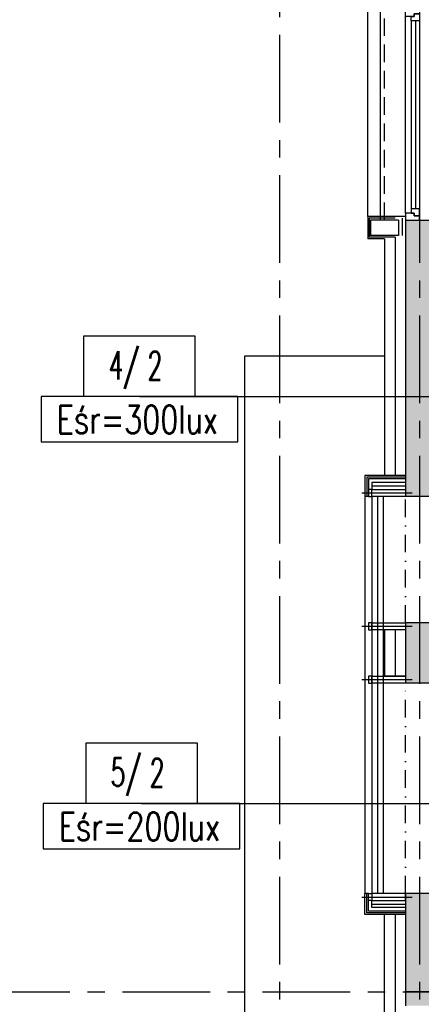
# Model space of a CAD drawing. Extents: x 41755 to 123924, y -112333 to 86187.
# Tile 212 of 256: x 100136 to 100422, y -7670 to -6968. Entities that reach past the tile are written whole.
import ezdxf
from ezdxf.enums import TextEntityAlignment as Align

# ---------------------------------------------------------------- set-up
doc = ezdxf.new("R2010")
doc.units = 0
doc.header["$LTSCALE"] = 50
for name, pattern in [('CENTER', [2, 1.25, -0.25, 0.25, -0.25]), ('CENTER2', [28.575, 19.05, -3.175, 3.175, -3.175]), ('DASHDOT', [1, 0.5, -0.25, 0, -0.25]), ('DASHED2', [0.375, 0.25, -0.125])]:
    doc.linetypes.add(name, pattern=pattern)
doc.layers.get('0').update_dxf_attribs({"color": 101, "linetype": 'CONTINUOUS'})
for name, color, linetype in [('E-90', 6, 'CONTINUOUS'), ('E35', 6, 'CONTINUOUS'), ('Ins-ppoz-opis', 240, 'CONTINUOUS'), ('Okn---okna', 5, 'CONTINUOUS'), ('Opis-pom', 6, 'CONTINUOUS'), ('Opis_pom_ramka', 6, 'CONTINUOUS'), ('Os-osie glowne', 1, 'CENTER'), ('Sc-beton', 7, 'CONTINUOUS'), ('Sc-beton-hatch', 86, 'CONTINUOUS'), ('Sc-izolacja term-styropian', 151, 'STYROPIAN-KA'), ('Sc-nadproza kon', 5, 'DASHED2'), ('Sc-systemowe', 150, 'CONTINUOUS'), ('W-idok', 8, 'CONTINUOUS')]:
    doc.layers.add(name, color=color, linetype=linetype)
doc.styles.add('KA wymiar', font='romans.shx', dxfattribs={"width": 0.6})
doc.styles.add('ROMANS', font='romans', dxfattribs={"width": 0.85})
doc.linetypes.add('BATTING', pattern='A,0.0001,-0.1,[134,ltypeshp.shx,S=0.1,R=0,X=-0.1,Y=0],-0.2,[134,ltypeshp.shx,S=0.1,R=180,X=0.1,Y=0],-0.1', length=0.4001)
doc.linetypes.add('STYROPIAN-KA', pattern='A,0.0001,-0.1,[135,ltypeshp.shx,S=0.1,R=0,X=-0.1,Y=0],0,[135,ltypeshp.shx,S=0.1,R=180,X=0.1,Y=0],-0.1', length=0.2001)
doc.linetypes.add('ZIGZAG', pattern='A,0.00254,-5.08,[131,ltypeshp.shx,S=5.08,R=0,X=-5.08,Y=0],-10.16,[131,ltypeshp.shx,S=5.08,R=180,X=5.08,Y=0],-5.08', length=20.32254)

# ---------------------------------------------------------------- blocks, each defined once
blk = doc.blocks.new('_dsjhgfdfg')
for p, q in [((-28, -150), (-28, 0)), ((-28, 0), (-25, 0)), ((15, 0), (10, 0)), ((15, -150), (15, 0)), ((-10, -145), (-10, -5)), ((-6, -8), (-6, -142)), ((-3, -8), (-3, -142)), ((0, -8), (0, -142)), ((-25, -150), (-28, -150)), ((10, -150), (15, -150))]:
    blk.add_line(p, q)
at = {"linetype": 'DASHED2'}
for p, q in [((10, -150), (10, 0)), ((-25, -150), (-25, 0))]:
    blk.add_line(p, q, dxfattribs=at)
for points in [[(-10, -5), (-10, 0), (0, 0), (0, -3), (-4, -3), (-4, -5)], [(-6, -8), (-6, -5), (-4, -5), (-4, -3), (0, -3), (0, -5), (0, -8)], [(-10, -145), (-10, -150), (0, -150), (0, -147), (-4, -147), (-4, -145)], [(-6, -142), (-6, -145), (-4, -145), (-4, -147), (0, -147), (0, -145), (0, -142)]]:
    blk.add_lwpolyline(points, close=True)
blk = doc.blocks.new('_gsfhlidfuh')
at = {"linetype": 'CENTER2', "ltscale": 0.5}
blk.add_line((0, -31.3), (0, 4.8), dxfattribs=at)
at = {"ltscale": 2, "flags": 128}
for points in [[(2.5, -24), (2.5, 0), (-2.5, 0), (-2.5, -24)], [(2.5, -24), (2.5, -26.5), (-2.5, -26.5), (-2.5, -24), (2.5, -24)]]:
    blk.add_lwpolyline(points, dxfattribs=at)
blk = doc.blocks.new('_opis_pom_metka')
at = {"layer": 'Opis_pom_ramka'}
blk.add_lwpolyline([(-33.13, 0), (32.87, 0), (32.87, -36), (-33.13, -36)], close=True, dxfattribs=at)
at = {"style": 'KA wymiar', "width": 0.6}
blk.add_attdef('KO/', text='', height=16.8, dxfattribs=at).set_placement((3.45, -25.87), align=Align.RIGHT)
blk.add_attdef('NR', (3.8, -26.16), '', height=16.8, dxfattribs=at)

msp = doc.modelspace()

# ---------------------------------------------------------------- hatches: boundary and pattern name
at = {"layer": 'Sc-beton-hatch'}
h = msp.add_hatch(dxfattribs=at)
h.set_pattern_fill('ANSI33', color=256, style=0)
h.set_pattern_definition([(45, (48983.4185, 565.478), (-4.49012806, 4.49012806), []), (45, (48987.9087, 565.478), (-4.49012806, 4.49012806), [3.175, -1.5875])])
h.paths.add_polyline_path([(102400.966, -5400.641), (102380.966, -5400.641), (102380.966, -5500.641), (102330.966, -5500.641), (102330.966, -5520.641), (102380.966, -5520.641), (102380.966, -5973.641), (102400.966, -5973.641)])
h.paths.add_polyline_path([(101710.966, -5330.585), (101710.966, -5560.641), (101730.966, -5560.641), (101730.966, -5520.641), (101770.966, -5520.641), (101770.966, -5500.641), (101730.966, -5500.641), (101730.966, -5327.797, 0.0068353), (101990.084, -5287.78), (101987.07, -5268.006, -0.0084051), (101668.963, -5316.121), (101671.621, -5335.944, 0.0010351)])
h.paths.add_polyline_path([(101738.466, -5895.641), (101703.466, -5895.641), (101703.466, -5930.641), (101738.466, -5930.641)])
h.paths.add_polyline_path([(101695.966, -6277.641), (101730.966, -6277.641), (101730.966, -6242.641), (101695.966, -6242.641)])
h.paths.add_polyline_path([(102400.966, -6108.641), (102380.966, -6108.641), (102380.966, -6330.641), (102400.966, -6330.641)])
h.paths.add_polyline_path([(100985.966, -5895.641), (100950.966, -5895.641), (100950.966, -5930.641), (100985.966, -5930.641)], flags=17)
h.paths.add_polyline_path([(100765.966, -5910.641), (100765.966, -5413.927, 0.0063955), (101010.966, -5401.354), (101009.686, -5381.395, -0.0079596), (100705.366, -5396.058), (100706.01, -5416.048, 0.0010422), (100745.966, -5414.677), (100745.966, -6082.641), (100765.966, -6082.641), (100765.966, -5930.641), (100798.966, -5930.641), (100798.966, -5930.637), (100798.966, -5910.641)])
h.paths.add_polyline_path([(100310.966, -6262.641), (100410.966, -6262.641), (100410.966, -6460.641), (100430.966, -6460.641), (100430.966, -6262.641), (100765.966, -6262.641), (100765.966, -6237.641), (100745.966, -6237.641), (100745.966, -6242.641), (100330.966, -6242.641), (100330.966, -5420.801, 0.0010428), (100370.966, -5420.993), (100371.02, -5400.99, -0.0015651), (100310.966, -5400.641)])
h.paths.add_polyline_path([(100970.966, -6242.641), (100950.966, -6242.641), (100950.966, -6900.641), (100927.966, -6900.641), (100927.966, -6920.641), (100950.966, -6920.641), (100950.966, -7503.141), (100970.966, -7503.141), (100970.966, -6920.641), (101261.966, -6920.641), (101261.966, -7235.641), (101281.966, -7235.641), (101334.966, -7235.641), (101334.966, -7215.641), (101281.966, -7215.641), (101281.966, -6900.641), (100970.966, -6900.641)])
h.paths.add_polyline_path([(100410.966, -6710.641), (100430.966, -6710.641), (100430.966, -6610.641), (100410.966, -6610.641)])
h.paths.add_polyline_path([(100410.966, -6960.641), (100430.966, -6960.641), (100430.966, -6920.641), (100470.966, -6920.641), (100470.966, -6900.641), (100430.966, -6900.641), (100430.966, -6860.641), (100410.966, -6860.641)])
h.paths.add_polyline_path([(100790.966, -6920.641), (100790.966, -6900.641), (100725.966, -6900.641), (100725.966, -6920.641)])
h.paths.add_polyline_path([(101334.966, -6920.641), (101334.966, -6900.641), (101281.966, -6900.641), (101281.966, -6920.641)], flags=17)
h.paths.add_polyline_path([(101556.966, -6920.641), (101556.966, -6900.641), (101468.966, -6900.641), (101468.966, -6920.641)])
h.paths.add_polyline_path([(101710.966, -6900.641), (101690.966, -6900.641), (101690.966, -6920.641), (101710.966, -6920.641)])
h.paths.add_polyline_path([(101730.966, -6900.641), (101710.966, -6900.641), (101710.966, -6920.641), (101710.966, -7215.641), (101690.966, -7215.641), (101690.966, -7235.641), (101730.966, -7235.641)])
h.paths.add_polyline_path([(101488.966, -7215.641), (101468.966, -7215.641), (101468.966, -7235.641), (101556.966, -7235.641), (101556.966, -7215.641), (101503.966, -7215.641), (101503.966, -6920.641), (101488.966, -6920.641)])
h.paths.add_polyline_path([(102400.966, -6750.641), (102380.966, -6750.641), (102380.966, -7100.641), (102400.966, -7100.641)])
h.paths.add_polyline_path([(102400.966, -7200.641), (102380.966, -7200.641), (102380.966, -7465.641), (102400.966, -7465.641)])
h.paths.add_polyline_path([(102380.966, -7650.641), (102332.966, -7650.641), (102332.966, -7670.641), (102380.966, -7670.641), (102380.966, -8275.641), (102400.966, -8275.641), (102400.966, -7615.641), (102380.966, -7615.641)])
h.paths.add_polyline_path([(102133.966, -7650.641), (102133.966, -7670.641), (102227.966, -7670.641), (102227.966, -7650.641)])
h.paths.add_polyline_path([(101905.966, -7650.641), (101905.966, -7670.641), (102008.966, -7670.641), (102008.966, -7650.641)])
h.paths.add_polyline_path([(101710.966, -7670.641), (101710.966, -8400.641), (101685.966, -8400.641), (101685.966, -8420.641), (101730.966, -8420.641), (101730.966, -7670.641), (101770.966, -7670.641), (101770.966, -7650.641), (101227.466, -7650.641), (101227.466, -7670.641)])
h.paths.add_polyline_path([(100950.966, -7650.641), (100430.966, -7650.641), (100430.966, -7590.641), (100410.966, -7590.641), (100410.966, -7670.641), (100745.966, -7670.641), (101092.466, -7670.641), (101092.466, -7650.641), (100970.966, -7650.641), (100970.966, -7603.141), (100950.966, -7603.141)])
h.paths.add_polyline_path([(100410.966, -7440.641), (100430.966, -7440.641), (100430.966, -7397.641), (100410.966, -7397.641)])
h.paths.add_polyline_path([(100430.966, -7110.641), (100410.966, -7110.641), (100410.966, -7307.641), (100430.966, -7307.641)])
h.paths.add_polyline_path([(100745.966, -8420.641), (100765.966, -8420.641), (100765.966, -8400.641), (100410.966, -8400.641), (100410.966, -8420.641)])
h.paths.add_polyline_path([(100765.966, -8420.641), (100785.966, -8420.641), (100785.966, -8400.641), (100765.966, -8400.641)])
h.paths.add_polyline_path([(100785.966, -8400.641), (100785.966, -8420.641), (101097.466, -8420.641), (101097.466, -8400.641)])
h.paths.add_polyline_path([(101322.966, -8420.641), (101322.966, -8400.641), (101227.466, -8400.641), (101227.466, -8420.641)], flags=17)
h.paths.add_polyline_path([(101432.966, -8400.641), (101432.966, -8420.641), (101575.966, -8420.641), (101575.966, -8400.641)])
h.paths.add_polyline_path([(101950.966, -8400.641), (101950.966, -8420.641), (102028.966, -8420.641), (102028.966, -8400.641)])
h.paths.add_polyline_path([(102138.966, -8400.641), (102138.966, -8420.641), (102380.966, -8420.641), (102380.966, -8445.641), (102400.966, -8445.641), (102400.966, -8375.641), (102380.966, -8375.641), (102380.966, -8400.641)])
h.paths.add_polyline_path([(102380.966, -8568.641), (102345.966, -8568.641), (102345.966, -8875.141), (102365.966, -8875.141), (102365.966, -8588.641), (102400.966, -8588.641), (102400.966, -8545.641), (102380.966, -8545.641)])
h.paths.add_polyline_path([(102365.966, -8995.141), (102345.966, -8995.141), (102345.966, -9050.641), (101950.966, -9050.641), (101950.966, -9075.641), (102345.966, -9075.641), (102345.966, -9105.641), (102365.966, -9105.641), (102365.966, -9075.641)])
h.paths.add_polyline_path([(102400.966, -9290.641), (102365.966, -9290.641), (102365.966, -9255.641), (102345.966, -9255.641), (102345.966, -9310.641), (102380.966, -9310.641), (102380.966, -9718.141), (102380.966, -9900.641), (101730.966, -9900.641), (101730.966, -9855.641), (101710.966, -9855.641), (101710.966, -9920.641), (102380.966, -9920.641), (102380.966, -10349.912), (102380.966, -10410.641), (102400.966, -10410.641), (102400.966, -10010.641), (102400.966, -9838.141)])
h.paths.add_polyline_path([(101730.966, -9529.641), (101710.966, -9529.641), (101710.966, -9725.641), (101730.966, -9725.641)], flags=17)
h.paths.add_polyline_path([(101710.966, -9419.641), (101730.966, -9419.641), (101730.966, -8640.641), (101710.966, -8640.641), (101710.966, -9050.641), (101414.966, -9050.641), (101414.966, -9075.641), (101710.966, -9075.641)])
h.paths.add_polyline_path([(101263.966, -9050.641), (101263.966, -9075.641), (101304.966, -9075.641), (101304.966, -9050.641)])
h.paths.add_polyline_path([(101041.966, -9075.641), (101041.966, -9050.641), (100925.966, -9050.641), (100925.966, -9075.641)])
h.paths.add_polyline_path([(100825.966, -9075.641), (100825.966, -9050.641), (100530.966, -9050.641), (100530.966, -9035.641), (100510.966, -9035.641), (100510.966, -9050.641), (100270.966, -9050.641), (100270.966, -9075.641), (100510.966, -9075.641), (100510.966, -9471.141), (100530.966, -9471.141), (100530.966, -9075.641)])
h.paths.add_polyline_path([(100530.966, -8906.641), (100510.966, -8906.641), (100510.966, -8938.641), (100530.966, -8938.641)])
h.paths.add_polyline_path([(100220.966, -9075.641), (100220.966, -9050.641), (100170.966, -9050.641), (100170.966, -9075.641)])
h.paths.add_polyline_path([(100120.966, -9075.641), (100120.966, -9050.641), (100070.966, -9050.641), (100070.966, -9075.641)])
h.paths.add_polyline_path([(100020.966, -9075.641), (100020.966, -9050.641), (99970.966, -9050.641), (99970.966, -9075.641)])
h.paths.add_polyline_path([(99920.966, -9075.641), (99920.966, -9050.641), (99880.966, -9050.641), (99880.966, -9957.641), (99980.966, -9957.641), (99980.966, -9972.641), (100000.966, -9972.641), (100000.966, -9937.641), (99900.966, -9937.641), (99900.966, -9075.641)])
h.paths.add_polyline_path([(101041.966, -9396.641), (101041.966, -9378.641), (100927.966, -9378.641), (100927.966, -9396.641)])
h.paths.add_polyline_path([(100510.966, -9725.641), (100530.966, -9725.641), (100530.966, -9571.141), (100510.966, -9571.141)])
h.paths.add_polyline_path([(100000.966, -10090.641), (100000.966, -10072.641), (99980.966, -10072.641), (99980.966, -10090.641), (99780.966, -10090.641), (99780.966, -10445.641), (100510.966, -10445.641), (100510.966, -10485.641), (100530.966, -10485.641), (100530.966, -10445.641), (100580.966, -10445.641), (100580.966, -10425.641), (100530.966, -10425.641), (100530.966, -10270.641), (100510.966, -10270.641), (100510.966, -10425.641), (99800.966, -10425.641), (99800.966, -10110.641), (100510.966, -10110.641), (100510.966, -10120.641), (100530.966, -10120.641), (100530.966, -9855.641), (100510.966, -9855.641), (100510.966, -10090.641)])
h.paths.add_polyline_path([(100970.966, -9920.641), (101087.466, -9920.641), (101087.466, -9900.641), (100750.966, -9900.641), (100750.966, -9920.641), (100950.966, -9920.641), (100950.966, -10425.641), (100730.966, -10425.641), (100730.966, -10445.641), (100790.966, -10445.641), (100790.966, -10485.641), (100810.966, -10485.641), (100810.966, -10445.641), (101070.966, -10445.641), (101070.966, -10425.641), (100970.966, -10425.641)])
h.paths.add_polyline_path([(101197.466, -9900.641), (101197.466, -9920.641), (101261.966, -9920.641), (101261.966, -10425.641), (101220.966, -10425.641), (101220.966, -10445.641), (101802.966, -10445.641), (101802.966, -10425.641), (101281.966, -10425.641), (101281.966, -9900.641)])
h.paths.add_polyline_path([(102365.966, -10445.641), (102365.966, -10425.641), (102320.966, -10425.641), (102320.966, -10445.641)])
h.paths.add_polyline_path([(102383.466, -10428.141), (102365.966, -10445.641), (102400.966, -10445.641)])
h.paths.add_polyline_path([(102365.966, -10410.641), (102365.966, -10445.641), (102383.466, -10428.141)])
h.paths.add_polyline_path([(102365.966, -10410.641), (102383.466, -10428.141), (102400.966, -10410.641)])
h.paths.add_polyline_path([(102400.966, -10410.641), (102383.466, -10428.141), (102400.966, -10445.641)])

# ---------------------------------------------------------------- linework, layer by layer
at = {"layer": 'E35'}
for p, q in [((100221.14, -7236.367), (100441.578, -7236.367)), ((100222.64, -7526.407), (100447.495, -7526.407))]:
    msp.add_line(p, q, dxfattribs=at)
at = {"layer": 'E35', "linetype": 'Continuous', "ltscale": 0.3}
for points in [[(100150.973, -7268.646), (100291.306, -7268.646), (100291.306, -7236.367), (100150.973, -7236.367)], [(100152.473, -7558.686), (100292.806, -7558.686), (100292.806, -7526.407), (100152.473, -7526.407)]]:
    msp.add_lwpolyline(points, close=True, dxfattribs=at)
at = {"layer": 'Ins-ppoz-opis', "linetype": 'ZIGZAG', "ltscale": 0.038}
msp.add_lwpolyline([(101092.466, -7660.641), (100410.966, -7660.641)], dxfattribs=at)
at = {"layer": 'Os-osie glowne'}
for points in [[(100320.966, -4978.641), (100320.966, -10955.641)], [(100420.966, -4978.641), (100420.966, -10955.641)], [(99508.966, -7660.641), (111775.966, -7660.641)]]:
    msp.add_lwpolyline(points, dxfattribs=at)
at = {"layer": 'Sc-beton'}
for points in [[(100410.966, -7110.641), (100430.966, -7110.641)], [(100410.966, -7110.641), (100410.966, -7307.641)], [(100430.966, -7307.641), (100410.966, -7307.641)], [(100430.966, -7397.641), (100410.966, -7397.641)], [(100410.966, -7397.641), (100410.966, -7440.641)], [(100430.966, -7440.641), (100410.966, -7440.641)], [(100410.966, -7590.641), (100410.966, -7670.641)], [(100430.966, -7590.641), (100410.966, -7590.641)]]:
    msp.add_lwpolyline(points, dxfattribs=at)
at = {"layer": 'Sc-izolacja term-styropian', "linetype": 'ByBlock'}
for points in [[(100383.966, -7108.141), (100383.966, -7124.141)], [(100410.966, -7108.141), (100383.966, -7108.141)], [(100385.966, -7110.641), (100385.966, -7121.641)], [(100405.966, -7110.641), (100385.966, -7110.641)], [(100405.966, -7110.641), (100405.966, -7121.641)], [(100405.966, -7121.641), (100385.966, -7121.641)], [(100395.966, -7124.141), (100383.966, -7124.141)], [(100395.966, -7124.141), (100395.966, -7292.641)], [(100410.966, -7292.641), (100381.966, -7292.641)], [(100381.966, -7292.641), (100381.966, -7307.641)], [(100384.466, -7307.641), (100381.966, -7307.641)], [(100410.966, -7402.641), (100395.966, -7402.641)], [(100395.966, -7402.641), (100395.966, -7435.641)], [(100410.966, -7435.641), (100395.966, -7435.641)], [(100384.466, -7590.641), (100381.966, -7590.641)], [(100381.966, -7605.641), (100381.966, -7590.641)], [(100410.966, -7605.641), (100381.966, -7605.641)], [(100395.966, -7777.141), (100395.966, -7605.641)]]:
    msp.add_lwpolyline(points, dxfattribs=at)
at = {"layer": 'Sc-izolacja term-styropian', "linetype": 'BATTING', "ltscale": 0.05}
for points in [[(100384.966, -7109.391), (100384.966, -7122.891)], [(100403.466, -7109.391), (100384.966, -7109.391)], [(100403.466, -7122.891), (100384.966, -7122.891)], [(100410.966, -7293.891), (100383.216, -7293.891)], [(100383.216, -7293.891), (100383.216, -7307.641)], [(100383.216, -7604.391), (100383.216, -7590.641)], [(100410.966, -7604.391), (100383.216, -7604.391)]]:
    msp.add_lwpolyline(points, dxfattribs=at)
at = {"layer": 'Sc-izolacja term-styropian', "linetype": 'BATTING', "ltscale": 0.12}
msp.add_lwpolyline([(100408.466, -7109.391), (100408.466, -7121.641)], dxfattribs=at)
at = {"layer": 'Sc-izolacja term-styropian', "linetype": 'BATTING', "ltscale": 0.35}
for points in [[(100403.466, -7122.891), (100403.466, -7292.641)], [(100403.466, -7402.641), (100403.466, -7435.641)], [(100403.466, -7605.641), (100403.466, -7778.391)]]:
    msp.add_lwpolyline(points, dxfattribs=at)
at = {"layer": 'Sc-izolacja term-styropian', "linetype": 'BATTING', "ltscale": 0.1}
for points in [[(100386.966, -7300.141), (100410.966, -7300.141)], [(100386.966, -7598.141), (100410.966, -7598.141)]]:
    msp.add_lwpolyline(points, dxfattribs=at)
at = {"layer": 'Sc-nadproza kon', "linetype": 'DASHDOT', "ltscale": 0.5}
for points in [[(100410.966, -7397.641), (100410.966, -7307.641)], [(100410.966, -7590.641), (100410.966, -7440.641)]]:
    msp.add_lwpolyline(points, dxfattribs=at)
at = {"layer": 'Sc-systemowe', "ltscale": 2}
for points in [[(100410.966, -7295.141), (100384.466, -7295.141)], [(100384.466, -7295.141), (100384.466, -7302.641)], [(100410.966, -7297.641), (100386.966, -7297.641)], [(100386.966, -7297.641), (100386.966, -7302.641)], [(100386.966, -7307.641), (100386.966, -7590.641)], [(100390.966, -7307.641), (100390.966, -7590.641)], [(100394.966, -7307.641), (100394.966, -7590.641)], [(100384.466, -7603.141), (100384.466, -7595.641)], [(100386.966, -7600.641), (100386.966, -7595.641)], [(100410.966, -7603.141), (100384.466, -7603.141)], [(100410.966, -7600.641), (100386.966, -7600.641)]]:
    msp.add_lwpolyline(points, dxfattribs=at)
at = {"layer": 'W-idok'}
for points in [[(100383.966, -7108.141), (100383.966, -6460.641)], [(100395.966, -7207.641), (100295.966, -7207.641), (100295.966, -7685.641), (100395.966, -7685.641)], [(100381.966, -7307.641), (100381.966, -7590.641)]]:
    msp.add_lwpolyline(points, dxfattribs=at)

# ---------------------------------------------------------------- block references
at = {"layer": 'Okn---okna'}
msp.add_blockref('_dsjhgfdfg', (100420.966, -6960.641), dxfattribs=at)
at = {"layer": 'Opis-pom'}
ref = msp.add_blockref('_opis_pom_metka', (100221.293, -7193.167), dxfattribs=dict(at, xscale=1.2, yscale=1.2, zscale=1.2))
ref.add_attrib('KO/', '4/', dxfattribs={"layer": '0', "height": 20.16, "style": 'KA wymiar', "width": 0.6}).set_placement((100220.914, -7224.209), align=Align.RIGHT)
ref.add_attrib('NR', '2', (100227, -7224.565), dxfattribs={"layer": '0', "height": 20.16, "style": 'KA wymiar', "width": 0.6})
ref = msp.add_blockref('_opis_pom_metka', (100222.793, -7483.207), dxfattribs=dict(at, xscale=1.2, yscale=1.2, zscale=1.2))
ref.add_attrib('KO/', '5/', dxfattribs={"layer": '0', "height": 20.16, "style": 'KA wymiar', "width": 0.6}).set_placement((100222.414, -7514.248), align=Align.RIGHT)
ref.add_attrib('NR', '2', (100228.5, -7514.604), dxfattribs={"layer": '0', "height": 20.16, "style": 'KA wymiar', "width": 0.6})
at = {"layer": 'Sc-systemowe', "ltscale": 2, "xscale": -1, "rotation": 269.9999999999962}
for p in [(100410.966, -7305.141), (100410.966, -7400.141), (100410.966, -7438.141)]:
    msp.add_blockref('_gsfhlidfuh', p, dxfattribs=at)
at = {"layer": 'Sc-systemowe', "ltscale": 2, "rotation": 270}
msp.add_blockref('_gsfhlidfuh', (100410.966, -7593.141), dxfattribs=at)

# ---------------------------------------------------------------- texts
at = {"layer": 'E-90', "style": 'ROMANS', "width": 0.75}
for s, p in [('Eśr=300lux', (100219.629, -7252.799)), ('Eśr=200lux', (100221.129, -7542.839))]:
    msp.add_text(s, height=20, rotation=360, dxfattribs=at).set_placement(p, align=Align.MIDDLE)

doc.saveas('drawing.dxf')
